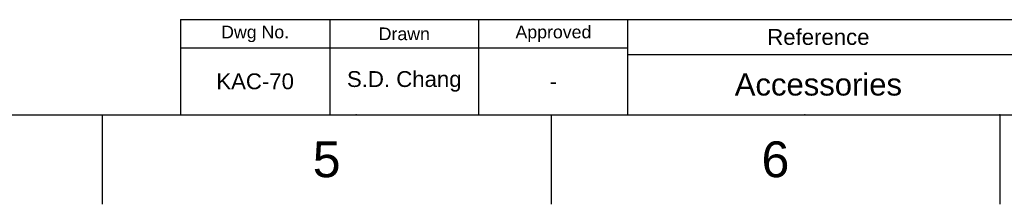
# Model space of a CAD drawing. Header units: millimetres. Extents: x 580 to 2065, y -13 to 1037.
# Tile 2 of 9: x 1290 to 1678, y -13 to 60. Entities that reach past the tile are written whole.
import ezdxf

# ---------------------------------------------------------------- set-up
doc = ezdxf.new("R2010")
doc.units = ezdxf.units.MM
doc.header["$LTSCALE"] = 0.1
doc.layers.add('FORM', color=7, linetype='Continuous')
doc.layers.add('TEXT', color=2, linetype='Continuous')
doc.styles.get("Standard").update_dxf_attribs({"font": 'arial_0.ttf'})

msp = doc.modelspace()

# ---------------------------------------------------------------- linework, layer by layer
for p, q in [((615.21, 22.08), (2029.35, 22.08)), ((1322.28, 22.08), (1322.28, -13.27)), ((1499.05, 22.08), (1499.05, -13.27)), ((1675.82, 22.08), (1675.82, -13.27))]:
    msp.add_line(p, q)
for p in [(1422.28, 22.08), (1599.05, 22.08), (1675.82, 22.08)]:
    msp.add_point(p)
at = {"layer": 'FORM'}
for p, q in [((1353.1, 59.58), (2029.35, 59.58)), ((1353.1, 59.58), (1353.1, 22.08)), ((1411.85, 59.58), (1411.85, 22.08)), ((1470.6, 22.08), (1470.6, 59.58)), ((1529.35, 22.08), (1529.35, 59.58)), ((1529.35, 48.33), (1353.1, 48.33)), ((1529.35, 45.83), (1879.35, 45.83))]:
    msp.add_line(p, q, dxfattribs=at)
at = {"layer": 'TEXT'}
msp.add_point((1470.6, 48.33), dxfattribs=at)

# ---------------------------------------------------------------- texts
at = {"char_height": 14.14, "attachment_point": 5}
for s, insert in [('6', (1587.43, 4.4)), ('5', (1410.66, 4.4))]:
    msp.add_mtext_dynamic_manual_height_columns(s, width=50, gutter_width=12.5, heights=[0], dxfattribs=dict(at, insert=insert))
at = {"layer": 'TEXT', "attachment_point": 5}
for s, width, insert, char_height in [('Dwg No.', 44.2361, (1382.48, 53.96), 5), ('Drawn', 23.5, (1441.23, 53.96), 5), ('Approved', 23.5, (1499.98, 53.96), 5), ('Reference', 60, (1604.35, 52.71), 6.25), ('S.D. Chang', 46.4141, (1441.23, 35.21), 6.25), ('Accessories', 128.2482, (1604.35, 33.96), 8.75), ('KAC-70', 23.5, (1382.48, 35.21), 6.25), ('-', 23.5, (1499.98, 35.21), 6.25)]:
    msp.add_mtext_dynamic_manual_height_columns(s, width=width, gutter_width=12.5, heights=[0], dxfattribs=dict(at, insert=insert, char_height=char_height))

doc.saveas('drawing.dxf')
